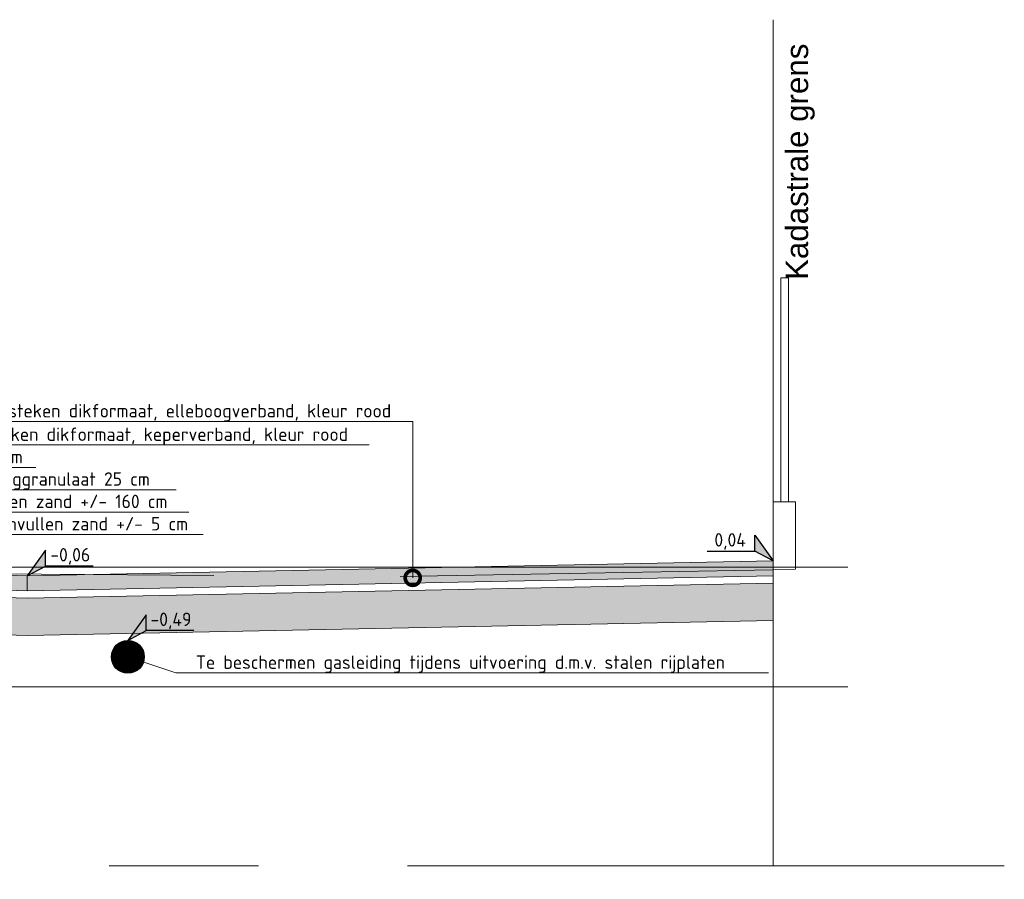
# Model space of a CAD drawing. Header units: metres. Extents: x 92403 to 95147, y 464428 to 465602.
# Tile 30 of 256: x 92438.62 to 92445.22, y 465005.78 to 465011.55. Entities that reach past the tile are written whole.
import ezdxf
from ezdxf import colors
from ezdxf.entities.mleader import LeaderData, LeaderLine
from ezdxf.enums import TextEntityAlignment as Align
from ezdxf.math import Vec2, Vec3

# ---------------------------------------------------------------- set-up
doc = ezdxf.new("R2010")
doc.units = ezdxf.units.M
for name, pattern in [('AL-NAP_LIJN', [15.25, 12, -1.5, 0.25, -1.5]), ('DASHED', [0.75, 0.5, -0.25]), ('XX-AFBREEK', [7, 4, -1, 1, -1]), ('XX-PROJECTGRENS', [18, 12, -3, 0, -3])]:
    doc.linetypes.add(name, pattern=pattern)
doc.layers.get('0').update_dxf_attribs({"linetype": 'CONTINUOUS'})
for name, color, linetype, lineweight in [('00_VULLING', 255, 'CONTINUOUS', 5), ('B-WE-OG-HOOGTELIJN-G', 7, 'CONTINUOUS', 18), ('B-WE-VH-VERHARDING_FUNDERING-A-50', 252, 'CONTINUOUS', 18), ('N-WE-VH-VERHARDING_FUNDERING-A-50', 252, 'CONTINUOUS', 18), ('X-XX-AL-AFBREEKLIJN-G', 7, 'XX-AFBREEK', 18), ('X-XX-AL-DETAIL1-T18', 7, 'CONTINUOUS', 18), ('X-XX-AL-HOOGTELABEL-S', 7, 'CONTINUOUS', 25), ('X-XX-AL-NAP-G', 7, 'AL-NAP_LIJN', 18), ('X-XX-AL-RMB - profiel', 7, 'CONTINUOUS', 9)]:
    doc.layers.add(name, color=color, linetype=linetype, lineweight=lineweight)
doc.layers.add('N-WE-VH-VERHARDING_STRAATBAKSTEEN-DIK-ELLEBOOG-A', color=7, linetype='CONTINUOUS', lineweight=25, true_color=0xe1bfb7)
doc.styles.add('Leiden', font='isocp.shx')
doc.styles.add('NLCS-ISO', font='NLCS-ISO.ttf')
doc.styles.add('NLCS-ISO-M50-T18', font='NLCS-ISO.ttf', dxfattribs={"height": 0.09})

# ---------------------------------------------------------------- blocks, each defined once
blk = doc.blocks.new('SAL-HOOGTELABEL_02-SO')
for p, q in [((2.46, 3.44), (0, 0)), ((2.46, 1.31), (2.46, 3.44)), ((0, 0), (2.46, 1.31)), ((8.84, 1.31), (2.46, 1.31))]:
    blk.add_line(p, q)
blk.add_solid([(2.46, 3.44), (0, 0), (2.46, 1.31)])
at = {"style": 'NLCS-ISO'}
blk.add_attdef('...', text='', height=1.8, dxfattribs=at).set_placement((5.77, 2.62), align=Align.MIDDLE)
blk = doc.blocks.new('GAS')
at = {"color": 0, "linetype": 'ByBlock'}
blk.add_circle((0, -0.5), 0.5, dxfattribs=at)
at = {"layer": '00_VULLING', "color": 0, "lineweight": 0, "ltscale": 20, "const_width": 0.5, "flags": 128}
blk.add_lwpolyline([(-0.25, -0.5, 1), (0.25, -0.5, 1)], format="xyb", close=True, dxfattribs=at)
blk = doc.blocks.new('_DotSmall')
at = {"const_width": 0.5}
blk.add_lwpolyline([(-0.0625, 0, 1), (0.0625, 0, 1)], format="xyb", close=True, dxfattribs=at)

msp = doc.modelspace()

# ---------------------------------------------------------------- hatches: boundary and pattern name
at = {"layer": 'B-WE-VH-VERHARDING_FUNDERING-A-50'}
h = msp.add_hatch(dxfattribs=at)
h.set_pattern_fill('AVH-FUNDERING_GRANULAAT', color=256, scale=0.03, pattern_type=2)
h.set_pattern_definition([(0, (0.285, 0.192), (0, 0.3), [0, -0.3]), (0, (0.288, 0.087), (0, 0.3), [0, -0.3]), (0, (0.297, 0.249), (0, 0.3), [0, -0.3]), (338.1986, (0.141, 0.156), (0.900000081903, -0.29999997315), [0.0323109, -1.5832386]), (216.8699, (0.171, 0.144), (0.899999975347, 0.600000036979), [0.015, -1.485]), (130.6013, (0.159, 0.135), (1.5000001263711, -1.7999997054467), [0.0276585, -2.7382047]), (206.5651, (0.06, 0.099), (-0.299999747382, -0.30000039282), [0.0067083, -0.6641121]), (326.3099, (0.054, 0.096), (0.599999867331, -0.300000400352), [0.0108168, -1.0708488]), (108.4349, (0.063, 0.09), (-0.299999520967, 0.600000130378), [0.0094869, -0.9391965]), (225, (0.252, 0.069), (-5e-17, -0.30000009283), [0.0127278, -0.4115361]), (0, (0.243, 0.06), (0.3, 0.3), [0.018, -0.282]), (135, (0.261, 0.06), (-0.30000009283, 3e-17), [0.0127278, -0.4115361]), (251.5651, (0.216, 0.261), (0.299999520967, 0.600000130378), [0.0094869, -0.9391965]), (0, (0.213, 0.252), (0.3, 0.3), [0.015, -0.285]), (143.1301, (0.228, 0.252), (-0.899999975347, 0.600000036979), [0.015, -1.485]), (213.6901, (0.057, 0.264), (0.599999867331, 0.300000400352), [0.0108168, -1.0708488]), (341.5651, (0.048, 0.258), (-0.600000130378, 0.299999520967), [0.0189738, -0.9297096]), (126.8699, (0.066, 0.252), (0.600000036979, -0.899999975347), [0.015, -1.485]), (0, (0.144, 0.252), (0, 0.3), [0, -0.3]), (0, (0.063, 0.174), (0, 0.3), [0, -0.3]), (0, (0.147, 0.063), (0, 0.3), [0, -0.3]), (0, (0.228, 0.156), (0, 0.3), [0, -0.3]), (0, (0.141, 0.207), (0, 0.3), [0, -0.3]), (0, (0.075, 0.216), (0, 0.3), [0, -0.3]), (0, (0.102, 0.198), (0, 0.3), [0, -0.3]), (0, (0.09, 0.126), (0, 0.3), [0, -0.3]), (0, (0.018, 0.138), (0, 0.3), [0, -0.3]), (0, (0.021, 0.207), (0, 0.3), [0, -0.3]), (0, (0.012, 0.273), (0, 0.3), [0, -0.3]), (0, (0.105, 0.285), (0, 0.3), [0, -0.3]), (0, (0.171, 0.297), (0, 0.3), [0, -0.3]), (0, (0.276, 0.285), (0, 0.3), [0, -0.3]), (0, (0.204, 0.192), (0, 0.3), [0, -0.3]), (0, (0.174, 0.246), (0, 0.3), [0, -0.3]), (0, (0.198, 0.102), (0, 0.3), [0, -0.3]), (0, (0.108, 0.087), (0, 0.3), [0, -0.3]), (0, (0.198, 0.021), (0, 0.3), [0, -0.3]), (0, (0.099, 0.039), (0, 0.3), [0, -0.3]), (0, (0.003, 0.03), (0, 0.3), [0, -0.3]), (0, (0.039, 0.015), (0, 0.3), [0, -0.3]), (0, (0.042, 0.057), (0, 0.3), [0, -0.3]), (0, (0.243, 0.009), (0, 0.3), [0, -0.3]), (0, (0.279, 0.132), (0, 0.3), [0, -0.3]), (0, (0.264, 0.222), (0, 0.3), [0, -0.3]), (0, (0.126, 0.006), (0, 0.3), [0, -0.3])])
h.paths.add_polyline_path([(92438.675407, 465007.667666), (92435.926403, 465007.750158), (92433.175215, 465007.694108), (92433.175708, 465007.650189), (92432.980203, 465007.650189), (92432.730203, 465007.650189), (92432.675203, 465007.650189), (92432.675203, 465007.44416), (92435.925199, 465007.500082), (92438.674159, 465007.417591), (92443.675291, 465007.517694), (92443.675291, 465007.767744)])
at = {"layer": 'N-WE-VH-VERHARDING_STRAATBAKSTEEN-DIK-ELLEBOOG-A', "lineweight": 0, "ltscale": 1}
h = msp.add_hatch(color=256, dxfattribs=at)
h.dxf.hatch_style = 1
h.paths.add_polyline_path([(92436.769982, 465007.874846), (92435.925203, 465007.900189), (92434.658035, 465007.874846)])
h.paths.add_polyline_path([(92438.675203, 465007.817689), (92436.769982, 465007.874846), (92434.658035, 465007.874846), (92433.175203, 465007.845189), (92433.175203, 465007.745118), (92435.926653, 465007.800173), (92438.675657, 465007.717681), (92443.675203, 465007.817753), (92443.675203, 465007.874846), (92441.529226, 465007.874846)])
h.paths.add_polyline_path([(92441.529226, 465007.874846), (92443.675203, 465007.874846), (92443.675203, 465007.917823)])

# ---------------------------------------------------------------- linework, layer by layer
at = {"layer": 'B-WE-OG-HOOGTELIJN-G', "color": 1, "linetype": 'DASHED', "ltscale": 5, "flags": 128}
msp.add_lwpolyline([(92443.675291, 465007.858846), (92440.956986, 465007.809846), (92438.060124, 465007.835846), (92436.322951, 465007.850846), (92434.581636, 465007.778846), (92433.560291, 465007.746846), (92433.515036, 465007.870846), (92433.388446, 465007.884846), (92431.291307, 465008.028846), (92428.725203, 465008.094846)], dxfattribs=at)
at = {"layer": 'N-WE-VH-VERHARDING_FUNDERING-A-50'}
msp.add_line((92443.675291, 465007.767744), (92443.675203, 465007.817753), dxfattribs=at)
at = {"layer": 'X-XX-AL-AFBREEKLIJN-G', "color": 251, "flags": 128}
msp.add_lwpolyline([(92445.224179, 465005.874846), (92428.749115, 465005.874846)], dxfattribs=at)
at = {"layer": 'X-XX-AL-NAP-G', "color": 142, "flags": 128}
for points in [[(92444.175291, 465007.874846), (92427.64744, 465007.874846)], [(92444.175291, 465007.074846), (92427.64744, 465007.074846)]]:
    msp.add_lwpolyline(points, dxfattribs=at)
at = {"layer": 'X-XX-AL-RMB - profiel', "color": 150, "linetype": 'XX-PROJECTGRENS', "true_color": 0x0078f0, "flags": 128}
msp.add_lwpolyline([(92443.675291, 465005.874846), (92443.675291, 465011.54518)], dxfattribs=at)
at = {"layer": 'X-XX-AL-RMB - profiel', "flags": 128}
for points in [[(92443.726875, 465008.314846), (92443.726875, 465009.814846), (92443.776875, 465009.814846), (92443.776875, 465008.314846), (92443.726875, 465008.314846)], [(92443.675291, 465008.314846), (92443.825291, 465008.314846), (92443.825291, 465007.86342), (92443.675291, 465007.858846), (92443.675291, 465008.314846)], [(92443.675203, 465007.917823), (92438.675203, 465007.817689), (92435.925203, 465007.900189), (92433.175203, 465007.845189), (92433.175203, 465007.745118), (92435.926653, 465007.800173), (92438.675657, 465007.717681), (92443.675203, 465007.817753), (92443.675203, 465007.917823)], [(92438.675203, 465007.817689), (92438.675657, 465007.717681)], [(92432.675203, 465007.44416), (92435.925199, 465007.500082), (92438.674159, 465007.417591), (92443.675291, 465007.517694), (92443.675291, 465007.767744)], [(92433.175215, 465007.694108), (92435.926403, 465007.750158), (92438.675407, 465007.667666), (92443.675291, 465007.767744)]]:
    msp.add_lwpolyline(points, dxfattribs=at)

# ---------------------------------------------------------------- block references
at = {"color": 30, "lineweight": -3, "ltscale": 20, "xscale": 0.22, "yscale": 0.22, "zscale": 0.22}
msp.add_blockref('GAS', (92439.350059, 465007.384846), dxfattribs=at)
at = {"layer": 'X-XX-AL-HOOGTELABEL-S'}
ref = msp.add_blockref('SAL-HOOGTELABEL_02-SO', (92443.675203, 465007.917823), dxfattribs=dict(at, xscale=-0.05000000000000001, yscale=0.05000000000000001, zscale=0.05000000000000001))
ref.add_attrib('...', '0,04', dxfattribs={"layer": '0', "height": 0.09, "style": 'NLCS-ISO'}).set_placement((92443.386566, 465008.048585), align=Align.MIDDLE)
at = {"layer": 'X-XX-AL-HOOGTELABEL-S', "xscale": 0.05000000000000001, "yscale": 0.05000000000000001, "zscale": 0.05000000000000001}
for p, values in [((92438.675203, 465007.817689), {'...': '-0,06'}), ((92439.350059, 465007.384846), {'...': '-0,49'})]:
    msp.add_blockref('SAL-HOOGTELABEL_02-SO', p, dxfattribs=at).add_auto_attribs(values)

# ---------------------------------------------------------------- texts
at = {"layer": 'X-XX-AL-RMB - profiel', "linetype": 'Continuous', "ltscale": 1, "insert": (92443.759006, 465013.800391), "char_height": 0.15, "attachment_point": 3, "rotation": 90, "style": 'Leiden'}
msp.add_mtext_dynamic_manual_height_columns('\\pxql;{\\fArial|b0|i0|c0|p34;\\C0;Kadastrale grens}', width=3.99958028, gutter_width=6.25, heights=[5.650079], dxfattribs=at)

# ---------------------------------------------------------------- leaders
at = {"layer": 'X-XX-AL-DETAIL1-T18'}
ml = msp.add_multileader_mtext('Standard', dxfattribs=at)
ml.set_content('\\pxi-3,l4,t4;{\\C256;Aanbr. straatbaksteken dikformaat, elleboogverband, kleur rood}', color=10, style='NLCS-ISO-M50-T18')
ml.set_leader_properties(color=256, lineweight=-1)
ml.set_arrow_properties(name='DOTSMALL')
ml.build(insert=Vec2(0, 0))
ml.multileader.update_dxf_attribs({"text_left_attachment_type": 5, "text_right_attachment_type": 5, "dogleg_length": 0.09, "arrow_head_size": 0.2})
ctx = ml.context
ctx.base_point, ctx.char_height, ctx.arrow_head_size, ctx.landing_gap_size, ctx.plane_origin = Vec3(92437.514847, 465008.852023), 0.09, 0.2, 0.045, Vec3(92441.258847, 465008.032688)
ctx.left_attachment, ctx.right_attachment = 5, 5
notes = []
notes.append((ctx, [(0, (1, 1, 0), (92441.258847, 465008.852023), (-1, 0), 0.09, [(0, [(92441.258847, 465007.804244)], 0, [])])]))
ctx.mtext.insert, ctx.mtext.flow_direction = Vec3(92437.559847, 465008.969023), 5
ml = msp.add_multileader_mtext('Standard', dxfattribs=at)
ml.set_content('\\pxi-3,l4,t4;{\\C256;Aanbr. straatbaksteken dikformaat, keperverband, kleur rood}', color=10, style='NLCS-ISO-M50-T18')
ml.set_leader_properties(color=256, lineweight=-1)
ml.set_arrow_properties(name='DOTSMALL')
ml.build(insert=Vec2(0, 0))
ml.multileader.update_dxf_attribs({"text_left_attachment_type": 5, "text_right_attachment_type": 5, "dogleg_length": 0.09, "arrow_head_size": 0.2})
ctx = ml.context
ctx.base_point, ctx.char_height, ctx.arrow_head_size, ctx.landing_gap_size, ctx.plane_origin = Vec3(92437.366645, 465008.694788), 0.09, 0.2, 0.045, Vec3(92437.276645, 465008.032688)
ctx.left_attachment, ctx.right_attachment = 5, 5
notes.append((ctx, [(0, (1, 1, 0), (92437.276645, 465008.694788), (1, 0), 0.09, [(0, [(92437.276645, 465007.804244)], 0, [])])]))
ctx.mtext.insert, ctx.mtext.flow_direction = Vec3(92437.411645, 465008.811788), 5
ml = msp.add_multileader_mtext('Standard', dxfattribs=at)
ml.set_content('{\\C256;Aanbr. straatlaag 5 cm }', color=10, style='NLCS-ISO-M50-T18')
ml.set_leader_properties(color=256, lineweight=-1)
ml.set_arrow_properties(name='DOTSMALL')
ml.build(insert=Vec2(0, 0))
ml.multileader.update_dxf_attribs({"text_left_attachment_type": 5, "text_right_attachment_type": 5, "dogleg_length": 0.09, "arrow_head_size": 0.2})
ctx = ml.context
ctx.base_point, ctx.char_height, ctx.arrow_head_size, ctx.landing_gap_size, ctx.plane_origin = Vec3(92437.366645, 465008.544788), 0.09, 0.2, 0.045, Vec3(92437.276645, 465007.882688)
ctx.left_attachment, ctx.right_attachment = 5, 5
notes.append((ctx, [(0, (1, 1, 0), (92437.276645, 465008.544788), (1, 0), 0.09, [(0, [(92437.276645, 465007.733585)], 0, [])])]))
ctx.mtext.insert, ctx.mtext.width, ctx.mtext.flow_direction = Vec3(92437.411645, 465008.661788), 4.0068021, 5
ml = msp.add_multileader_mtext('Standard', dxfattribs=at)
ml.set_content('{\\C256;Aanbr. fundering menggranulaat 25 cm}', color=10, style='NLCS-ISO-M50-T18')
ml.set_leader_properties(color=256, lineweight=-1)
ml.set_arrow_properties(name='DOTSMALL')
ml.build(insert=Vec2(0, 0))
ml.multileader.update_dxf_attribs({"text_left_attachment_type": 5, "text_right_attachment_type": 5, "dogleg_length": 0.09, "arrow_head_size": 0.2})
ctx = ml.context
ctx.base_point, ctx.char_height, ctx.arrow_head_size, ctx.landing_gap_size, ctx.plane_origin = Vec3(92437.366645, 465008.394788), 0.09, 0.2, 0.045, Vec3(92437.276645, 465007.732688)
ctx.left_attachment, ctx.right_attachment = 5, 5
notes.append((ctx, [(0, (1, 1, 0), (92437.276645, 465008.394788), (1, 0), 0.09, [(0, [(92437.276645, 465007.586439)], 0, [])])]))
ctx.mtext.insert, ctx.mtext.flow_direction = Vec3(92437.411645, 465008.511788), 5
ml = msp.add_multileader_mtext('Standard', dxfattribs=at)
ml.set_content('{\\C256;Ontgraven en aanvullen zand +/- 160 cm }', color=10, style='NLCS-ISO-M50-T18')
ml.set_leader_properties(color=256, lineweight=-1)
ml.set_arrow_properties(name='DOTSMALL')
ml.build(insert=Vec2(0, 0))
ml.multileader.update_dxf_attribs({"text_left_attachment_type": 5, "text_right_attachment_type": 5, "dogleg_length": 0.09, "arrow_head_size": 0.2})
ctx = ml.context
ctx.base_point, ctx.char_height, ctx.arrow_head_size, ctx.landing_gap_size, ctx.plane_origin = Vec3(92437.366645, 465008.244788), 0.09, 0.2, 0.045, Vec3(92437.276645, 465007.582688)
ctx.left_attachment, ctx.right_attachment = 5, 5
notes.append((ctx, [(0, (1, 1, 0), (92437.276645, 465008.244788), (1, 0), 0.09, [(0, [(92437.276645, 465006.94094)], 0, [])])]))
ctx.mtext.insert, ctx.mtext.flow_direction = Vec3(92437.411645, 465008.361788), 5
ml = msp.add_multileader_mtext('Standard', dxfattribs=at)
ml.set_content('{\\C256;Ontgraven klei en aanvullen zand +/- 5 cm }', color=10, style='NLCS-ISO-M50-T18')
ml.set_leader_properties(color=256, lineweight=-1)
ml.set_arrow_properties(name='DOTSMALL')
ml.build(insert=Vec2(0, 0))
ml.multileader.update_dxf_attribs({"text_left_attachment_type": 5, "text_right_attachment_type": 5, "dogleg_length": 0.09, "arrow_head_size": 0.2})
ctx = ml.context
ctx.base_point, ctx.char_height, ctx.arrow_head_size, ctx.landing_gap_size, ctx.plane_origin = Vec3(92437.366645, 465008.094788), 0.09, 0.2, 0.045, Vec3(92437.276645, 465007.432688)
ctx.left_attachment, ctx.right_attachment = 5, 5
notes.append((ctx, [(0, (1, 1, 0), (92437.276645, 465008.094788), (1, 0), 0.09, [(0, [(92437.276645, 465005.846405)], 0, [])])]))
ctx.mtext.insert, ctx.mtext.flow_direction = Vec3(92437.411645, 465008.211788), 5
ml = msp.add_multileader_mtext('Standard', dxfattribs=at)
ml.set_content('{\\C256;Te beschermen gasleiding tijdens uitvoering d.m.v. stalen rijplaten}', color=10, style='NLCS-ISO-M50-T18')
ml.set_leader_properties(color=256, lineweight=-1)
ml.set_arrow_properties(name='DOTSMALL')
ml.build(insert=Vec2(0, 0))
ml.multileader.update_dxf_attribs({"text_left_attachment_type": 5, "text_right_attachment_type": 5, "dogleg_length": 0.09, "arrow_head_size": 0.2})
ctx = ml.context
ctx.base_point, ctx.char_height, ctx.arrow_head_size, ctx.landing_gap_size, ctx.plane_origin = Vec3(92439.760276, 465007.16727), 0.09, 0.2, 0.045, Vec3(92439.350059, 465008.17469)
ctx.left_attachment, ctx.right_attachment = 5, 5
notes.append((ctx, [(1, (1, 1, 0), (92439.670276, 465007.16727), (1, 0), 0.09, [(0, [(92439.350059, 465007.274846)], 0, [])])]))
ctx.mtext.insert, ctx.mtext.flow_direction = Vec3(92439.805276, 465007.28427), 5
for ctx, leaders in notes:
    for number, flags, end, landing, length, lines in leaders:
        leader = LeaderData()
        leader.index, (leader.has_last_leader_line, leader.has_dogleg_vector, leader.attachment_direction) = number, flags
        leader.last_leader_point, leader.dogleg_vector, leader.dogleg_length = Vec3(end), Vec3(landing), length
        for number, points, colour, breaks in lines:
            line = LeaderLine()
            line.index, line.vertices, line.color, line.breaks = number, Vec3.list(points), colors.encode_raw_color(colour), breaks
            leader.lines.append(line)
        ctx.leaders.append(leader)

doc.saveas('drawing.dxf')
